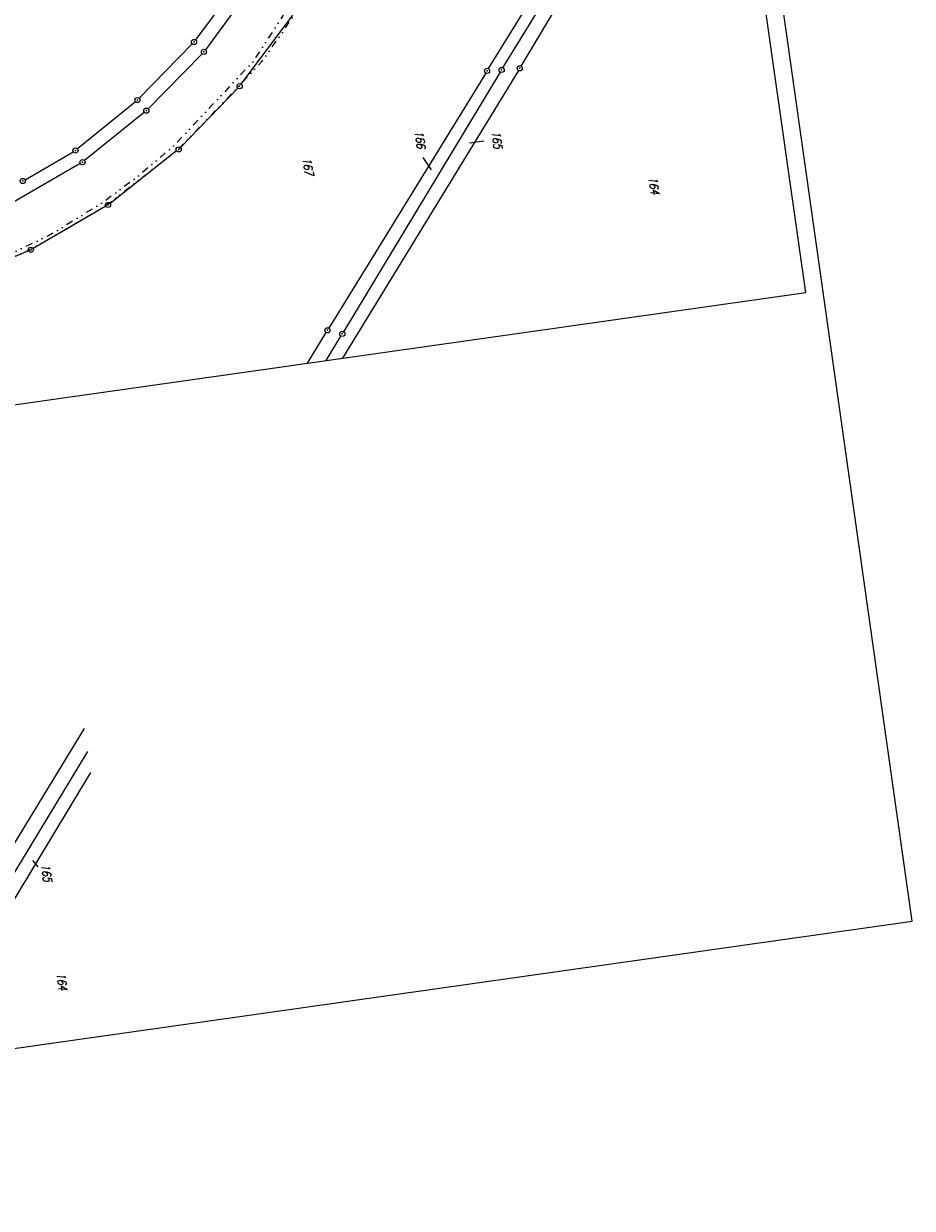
# Model space of a CAD drawing. Extents: x 446388 to 447135, y 445359 to 446567.
# Tile 23 of 80: x 446877 to 447135, y 445359 to 445703. Entities that reach past the tile are written whole.
import ezdxf

# ---------------------------------------------------------------- set-up
doc = ezdxf.new("R2010")
doc.units = 0
doc.header["$LTSCALE"] = 2
doc.header["$MEASUREMENT"] = 0
doc.linetypes.add('AUSGEZOGEN', pattern=[0])
doc.linetypes.add('GETRENNTX3', pattern=[3.25, 1, -0.75, 0, -0.75, 0, -0.75])
doc.layers.get('0').update_dxf_attribs({"linetype": 'AUSGEZOGEN'})
for name, color, linetype in [('202-FLSTNR', 8, 'AUSGEZOGEN'), ('202-GRENZL', 8, 'AUSGEZOGEN'), ('202-GRENZP', 8, 'AUSGEZOGEN'), ('203-FLSTNR', 8, 'AUSGEZOGEN'), ('203-GRENZL', 8, 'AUSGEZOGEN'), ('FBRTOP', 250, 'AUSGEZOGEN'), ('Planeinteilung', 250, 'CONTINUOUS'), ('RAHMEN', 7, 'AUSGEZOGEN'), ('TELEKOM', 4, 'GETRENNTX3')]:
    doc.layers.add(name, color=color, linetype=linetype)
doc.styles.add('ROMANS', font='romans.shx', dxfattribs={"width": 0.8})

# ---------------------------------------------------------------- blocks, each defined once
blk = doc.blocks.new('1135594')
for p, q in [((1135, 594), (0, 594)), ((1135, 0), (1135, 594))]:
    blk.add_line(p, q)
at = {"layer": 'RAHMEN'}
for p, q in [((950, 589), (25, 589)), ((950, 5), (950, 589))]:
    blk.add_line(p, q, dxfattribs=at)
blk = doc.blocks.new('GST')
at = {"color": 0}
blk.add_circle((0, 0), 0.75, dxfattribs=at)
blk.add_point((0, 0), dxfattribs=at)

msp = doc.modelspace()

# ---------------------------------------------------------------- linework, layer by layer
at = {"layer": '202-FLSTNR'}
for p, q in [((447010.88, 445669.15), (447006.7, 445668.56)), ((446993.2, 445664.44), (446995.62, 445660.82))]:
    msp.add_line(p, q, dxfattribs=at)
at = {"layer": '202-GRENZL'}
for p, q in [((446939.89, 445715.91), (446927.18, 445698.54)), ((446943.21, 445713.69), (446930.06, 445695.67)), ((447012.19, 445690.2), (447027.3, 445714.6)), ((447016.42, 445690.47), (447029.78, 445712.26)), ((447021.67, 445690.94), (447032.79, 445709.52)), ((446940.43, 445685.71), (446955.42, 445705.68)), ((446910.85, 445681.63), (446926.22, 445697.4)), ((446913.42, 445678.55), (446929.09, 445694.52)), ((447011.41, 445688.92), (446965.87, 445614.9)), ((447020.89, 445689.66), (446969.87, 445606.19)), ((447015.64, 445689.19), (446970.17, 445613.85)), ((446939.46, 445684.57), (446922.81, 445667.31)), ((446909.75, 445680.62), (446892.93, 445666.94)), ((446912.32, 445677.54), (446894.96, 445663.51)), ((446877.68, 445657.98), (446891.7, 445666.09)), ((446921.7, 445666.31), (446902.37, 445651.11)), ((446893.73, 445662.66), (446874.38, 445651.48)), ((446901.13, 445650.27), (446880.02, 445638.03)), ((446878.68, 445637.35), (446856.48, 445627.81)), ((446959.64, 445604.74), (446965.09, 445613.62)), ((446965.06, 445605.51), (446969.39, 445612.57))]:
    msp.add_line(p, q, dxfattribs=at)
at = {"layer": '203-FLSTNR'}
msp.add_line((446881.47, 445458.58), (446879.94, 445460.36), dxfattribs=at)
at = {"layer": '203-GRENZL'}
for p, q in [((446858.77, 445439.65), (446894.97, 445498.73)), ((446862.66, 445437.13), (446895.92, 445492.03)), ((446866.02, 445434.91), (446896.78, 445485.95))]:
    msp.add_line(p, q, dxfattribs=at)
at = {"layer": 'FBRTOP'}
msp.add_lwpolyline([(446576.45, 446163.73, -0.000132), (446578.34, 446150.38, -0.000157), (446579.93, 446139.19, -0.000509), (446581.89, 446125.17, 0.000658), (446583.41, 446114.32, 0.000059), (446585.17, 446101.92, 0.000061), (446586.89, 446089.83, 0.000001), (446588.96, 446075.27, 0.000001), (446590.43, 446064.91, 0.000008), (446592.18, 446052.58, -0.000007), (446593.94, 446040.25, -0.00042), (446595.41, 446029.84, 0.000308), (446597.41, 446015.66, 0.000387), (446598.7, 446006.58, -0.000225), (446600.93, 445991, -0.000119), (446601.23, 445988.83, -0.000144)], format="xyb", dxfattribs=at)
at = {"layer": 'TELEKOM', "flags": 128}
for points in [[(446978.08, 445746), (446973.3, 445738.23), (446963.74, 445723.2), (446951.88, 445704.57), (446943.7, 445692.06), (446929.76, 445677.26), (446920.94, 445667.93), (446910.9, 445659.31), (446900.56, 445651.56), (446885.28, 445642.14), (446872.24, 445635.89), (446871.17, 445635.15), (446857.28, 445630.83), (446837.13, 445625.78), (446815.19, 445620.93), (446807.52, 445618.62), (446805.73, 445617.52)], [(446813.78, 445618.47), (446819.95, 445620.27), (446827.59, 445621.89), (446839.04, 445624.36), (446845.93, 445625.84), (446854.23, 445628.04), (446859.26, 445629.5), (446866.49, 445632.14), (446874.56, 445635.64), (446879.21, 445637.68), (446887.77, 445642.62), (446891.41, 445644.67), (446901.55, 445650.76), (446922.21, 445666.82), (446937.22, 445682.41), (446946.3, 445692.14), (446952.48, 445700.79), (446969.44, 445726.3), (446982, 445745.95)]]:
    msp.add_lwpolyline(points, dxfattribs=at)

# ---------------------------------------------------------------- block references
at = {"layer": '202-GRENZP', "rotation": 278.0670474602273}
for p in [(446926.74, 445697.94), (446929.62, 445695.06), (447011.8, 445689.56), (447016.03, 445689.83), (447021.28, 445690.3), (446939.98, 445685.11), (446910.33, 445681.09), (446912.9, 445678.01), (446892.35, 445666.47), (446922.29, 445666.77), (446894.38, 445663.04), (446877.03, 445657.6), (446901.78, 445650.65), (446879.37, 445637.65), (446965.48, 445614.26), (446969.78, 445613.21)]:
    msp.add_blockref('GST', p, dxfattribs=at)
at = {"layer": 'Planeinteilung', "linetype": 'Continuous', "rotation": 278.0670474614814}
msp.add_blockref('1135594', (446387.84, 446483.19), dxfattribs=at)

# ---------------------------------------------------------------- texts
at = {"layer": '202-FLSTNR', "style": 'ROMANS', "oblique": 15, "width": 0.8}
for s, p in [('166', (446990.74, 445672.07)), ('165', (447013.08, 445671.96)), ('167', (446958.22, 445664.22)), ('164', (447058.63, 445658.69))]:
    msp.add_text(s, height=2.5, rotation=278.067, dxfattribs=at).set_placement(p)
at = {"layer": '203-FLSTNR', "style": 'ROMANS', "oblique": 15, "width": 0.8}
for s, p in [('165', (446882.32, 445459.19)), ('164', (446886.79, 445427.64))]:
    msp.add_text(s, height=2.5, rotation=278.0671, dxfattribs=at).set_placement(p)

doc.saveas('drawing.dxf')
